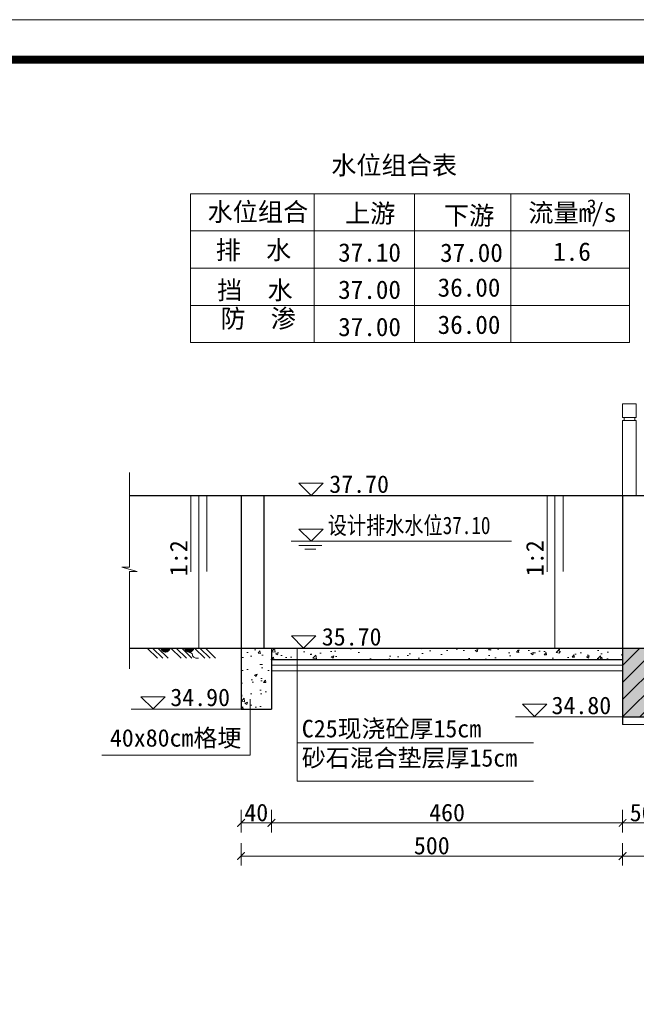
# Model space of a CAD drawing. Extents: x -27255 to 1448651, y 31034 to 8081248.
# Tile 79 of 198: x 583265 to 583346, y 3860567 to 3860696. Entities that reach past the tile are written whole.
import ezdxf
from ezdxf.enums import TextEntityAlignment as Align

# ---------------------------------------------------------------- set-up
doc = ezdxf.new("R2010")
doc.units = 0
doc.layers.get('0').update_dxf_attribs({"linetype": 'CONTINUOUS'})
for name, color, linetype, lineweight in [('0.09折线', 6, 'CONTINUOUS', 9), ('0.09标注线', 3, 'CONTINUOUS', 9), ('0.13填充', 8, 'CONTINUOUS', 9), ('0.13文字', 3, 'CONTINUOUS', 13), ('0.30粗线', 7, 'CONTINUOUS', 30), ('图框', 7, 'CONTINUOUS', 20), ('细实线', 3, 'CONTINUOUS', 20)]:
    doc.layers.add(name, color=color, linetype=linetype, lineweight=lineweight)
doc.styles.add('-仿宋_GB2312', font='FangSong_GB2312.ttf')
doc.styles.get("Standard").update_dxf_attribs({"font": 'rs.shx', "bigfont": 'hztxt.shx'})
doc.dimstyles.get("Standard").update_dxf_attribs({"dimtxt": 0.18, "dimasz": 0.18, "dimexe": 0.18, "dimexo": 0.0625, "dimgap": 0.09, "dimtad": 0, "dimtih": 1, "dimtoh": 1, "dimdec": 4, "dimzin": 0, "dimdsep": 46, "dimtxsty": 'Standard', "dimcen": 0.09, "dimadec": 0, "dimazin": 0, "dimtfac": 1, "dimtdec": 4, "dimtofl": 0, "dimtmove": 0, "dimatfit": 3, "dimfxl": 1, "dimtolj": 1, "dimtzin": 0, "dimarcsym": 0})

# ---------------------------------------------------------------- blocks, each defined once
blk = doc.blocks.new('d4trtg')
at = {"lineweight": 0}
blk.add_line((653868.4, 3902577.3), (658071.2, 3902577.3), dxfattribs=at)
at = {"lineweight": 0, "const_width": 10}
blk.add_lwpolyline([(654118.6, 3902527.3), (658021.2, 3902527.3), (658021.2, 3899655.4), (654118.6, 3899655.4)], close=True, dxfattribs=at)
blk = doc.blocks.new('_ARCHTICK')
at = {"color": 0, "linetype": 'ByBlock', "const_width": 0.15}
blk.add_lwpolyline([(-0.5, -0.5), (0.5, 0.5)], dxfattribs=at)

msp = doc.modelspace()

# ---------------------------------------------------------------- hatches: boundary and pattern name
at = {"layer": '0.13填充'}
h = msp.add_hatch(color=7, dxfattribs=at)
edge = h.paths.add_edge_path()
edge.add_ellipse((583284.00544, 3860613.94128), major_axis=(0, -0.73325), ratio=0.964264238, start_angle=-79.1227045, end_angle=79.1227045, ccw=False)
edge.add_line((583283.31109, 3860613.80291), (583284.69978, 3860613.80291))
h = msp.add_hatch(color=7, dxfattribs=at)
edge = h.paths.add_edge_path()
edge.add_ellipse((583287.11548, 3860613.94128), major_axis=(0, -0.73325), ratio=0.964264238, start_angle=-79.1227045, end_angle=79.1227045, ccw=False)
edge.add_line((583286.42113, 3860613.80291), (583287.80983, 3860613.80291))
at = {"layer": '0.13文字', "lineweight": 13}
h = msp.add_hatch(dxfattribs=at)
h.set_pattern_fill('AR-CONC', color=256, scale=0.02, style=0)
h.set_pattern_definition([(50, (583293.9007, 3860605.8025), (3.6437, -0.3188), [0.381, -4.191]), (355, (583293.9007, 3860605.8025), (-0.7049, 3.8211), [0.3048, -3.3528]), (100.45, (583294.2043, 3860605.776), (2.9389, 3.5023), [0.3238, -3.5618]), (46.184, (583293.9007, 3860606.8185), (5.4216, -0.8408), [0.5715, -6.2865]), (96.636, (583294.3525, 3860606.7484), (4.748, 4.9485), [0.4857, -5.3427]), (351.184, (583293.9007, 3860606.8185), (4.748, 4.9485), [0.4572, -5.0292]), (21, (583294.4087, 3860606.5645), (3.0323, -2.0453), [0.381, -4.191]), (326, (583294.4087, 3860606.5645), (1.236, 3.6838), [0.3048, -3.3528]), (71.45, (583294.6613, 3860606.394), (4.2683, 1.6385), [0.3238, -3.5618]), (37.5, (583293.9007, 3860605.8025), (0.06177, 1.6911), [0, -3.31216, 0, -3.4036, 0, -3.3655]), (7.5, (583293.9007, 3860605.8025), (1.3364, 2.0036), [0, -1.94056, 0, -3.23596, 0, -1.2827]), (327.5, (583292.7678, 3860605.8025), (2.71181, -0.11457), [0, -1.27, 0, -3.9624, 0, -5.2578]), (317.5, (583292.2598, 3860605.8025), (2.9626, 0.50853), [0, -1.651, 0, -2.63144, 0, -3.7338])])
h.paths.add_polyline_path([(583297.90066, 3860613.80246), (583293.90066, 3860613.80246), (583293.90066, 3860605.80246), (583297.90066, 3860605.80246)])
h = msp.add_hatch(dxfattribs=at)
h.set_pattern_fill('AR-CONC', color=256, scale=0.02, style=0)
h.set_pattern_definition([(50, (583297.9007, 3860612.3025), (3.6437, -0.31878), [0.381, -4.191]), (355, (583297.9007, 3860612.3025), (-0.70486, 3.82113), [0.3048, -3.3528]), (100.451, (583298.2043, 3860612.276), (2.93885, 3.50233), [0.3238, -3.5618]), (46.184, (583297.9007, 3860613.3185), (5.4216, -0.84085), [0.5715, -6.2865]), (96.636, (583298.3525, 3860613.2484), (4.7481, 4.9485), [0.4857, -5.3427]), (351.184, (583297.9007, 3860613.3185), (4.7481, 4.9485), [0.4572, -5.0292]), (21, (583298.4087, 3860613.0645), (3.0323, -2.04531), [0.381, -4.191]), (326, (583298.4087, 3860613.0645), (1.23604, 3.68376), [0.3048, -3.3528]), (71.451, (583298.6613, 3860612.894), (4.26833, 1.63846), [0.3238, -3.5618]), (37.5, (583297.9007, 3860612.3025), (0.061772, 1.6911), [0, -3.31216, 0, -3.4036, 0, -3.3655]), (7.5, (583297.9007, 3860612.3025), (1.33639, 2.00361), [0, -1.94056, 0, -3.23596, 0, -1.2827]), (327.5, (583296.7678, 3860612.3025), (2.71181, -0.114575), [0, -1.27, 0, -3.9624, 0, -5.2578]), (317.5, (583296.2598, 3860612.3025), (2.96258, 0.50853), [0, -1.651, 0, -2.63144, 0, -3.7338])])
h.paths.add_polyline_path([(583301.24883, 3860613.80246), (583301.24883, 3860612.30246), (583343.90066, 3860612.30246), (583343.90066, 3860613.80246), (583323.90066, 3860613.80246)])
h.paths.add_polyline_path([(583301.24883, 3860612.30246), (583301.24883, 3860613.80246), (583297.90066, 3860613.80246), (583297.90066, 3860612.30246)])
h = msp.add_hatch(dxfattribs=at)
h.set_pattern_fill('AR-CONC', color=256, scale=0.02, style=0)
h.set_pattern_definition([(50, (583343.9007, 3860604.8025), (3.64369, -0.31878), [0.381, -4.191]), (355, (583343.9007, 3860604.8025), (-0.70486, 3.82113), [0.3048, -3.3528]), (100.451, (583344.2043, 3860604.776), (2.93885, 3.50233), [0.3238, -3.5618]), (46.184, (583343.9007, 3860605.8185), (5.42158, -0.84085), [0.5715, -6.2865]), (96.6356, (583344.3525, 3860605.7484), (4.74808, 4.9485), [0.4857, -5.3427]), (351.184, (583343.9007, 3860605.8185), (4.7481, 4.9485), [0.4572, -5.0292]), (21, (583344.4087, 3860605.5645), (3.0323, -2.04531), [0.381, -4.191]), (326, (583344.4087, 3860605.5645), (1.23604, 3.68376), [0.3048, -3.3528]), (71.4514, (583344.6613, 3860605.394), (4.26833, 1.63846), [0.3238, -3.5618]), (37.5, (583343.9007, 3860604.8025), (0.061772, 1.691101), [0, -3.31216, 0, -3.4036, 0, -3.3655]), (7.5, (583343.9007, 3860604.8025), (1.336393, 2.003611), [0, -1.94056, 0, -3.23596, 0, -1.2827]), (327.5, (583342.7678, 3860604.8025), (2.711812, -0.114575), [0, -1.27, 0, -3.9624, 0, -5.2578]), (317.5, (583342.2598, 3860604.8025), (2.962584, 0.50853), [0, -1.651, 0, -2.63144, 0, -3.7338])])
h.paths.add_polyline_path([(583462.16917, 3860613.80246), (583368.90066, 3860613.80246), (583343.90066, 3860613.80246), (583343.90066, 3860604.80246), (583348.90066, 3860604.80246), (583353.90066, 3860609.80246), (583373.90066, 3860609.80246), (583378.90066, 3860604.80246), (583383.90066, 3860604.80246), (583388.90066, 3860604.80246), (583393.90066, 3860608.80246), (583453.90066, 3860608.80246), (583458.90066, 3860604.80246), (583463.86066, 3860604.80246), (583463.86066, 3860604.80487), (583463.86153, 3860604.80487), (583463.86933, 3860611.39035)])
h = msp.add_hatch(dxfattribs=at)
h.set_pattern_fill('ANSI31', color=256, scale=0.5, style=0)
h.set_pattern_definition([(45, (583343.9007, 3860604.8025), (-1.122532, 1.122532), [])])
h.paths.add_polyline_path([(583393.90066, 3860608.80246), (583453.90066, 3860608.80246), (583458.90066, 3860604.80246), (583463.86066, 3860604.80246), (583463.86066, 3860604.80487), (583463.86153, 3860604.80487), (583463.86933, 3860611.39035), (583462.16917, 3860613.80246), (583368.90066, 3860613.80246), (583343.90066, 3860613.80246), (583343.90066, 3860604.80246), (583348.90066, 3860604.80246), (583353.90066, 3860609.80246), (583373.90066, 3860609.80246), (583378.90066, 3860604.80246), (583383.90066, 3860604.80246), (583388.90066, 3860604.80246)])

# ---------------------------------------------------------------- linework, layer by layer
at = {"layer": '0.09折线', "color": 4}
for p, q in [((583343.90066, 3860644.00246, -5.8678), (583343.90066, 3860645.80246, -5.8678)), ((583343.90066, 3860645.80246, -5.8678), (583345.70066, 3860645.80246, -5.8678)), ((583343.90066, 3860644.00246, -5.8678), (583343.90066, 3860645.80246, -5.8678)), ((583343.90066, 3860645.80246, -5.8678), (583345.70066, 3860645.80246, -5.8678)), ((583343.90066, 3860644.00246, -5.8678), (583343.90066, 3860645.80246, -5.8678)), ((583343.90066, 3860645.80246, -5.8678), (583345.70066, 3860645.80246, -5.8678)), ((583345.70066, 3860644.00246, -5.8678), (583345.70066, 3860645.80246, -5.8678)), ((583345.70066, 3860644.00246, -5.8678), (583345.70066, 3860645.80246, -5.8678)), ((583345.70066, 3860644.00246, -5.8678), (583345.70066, 3860645.80246, -5.8678)), ((583343.90066, 3860644.00246, -5.8678), (583345.70066, 3860644.00246, -5.8678)), ((583343.90066, 3860644.00246, -5.8678), (583345.70066, 3860644.00246, -5.8678)), ((583343.90066, 3860644.00246, -5.8678), (583345.70066, 3860644.00246, -5.8678)), ((583344.10066, 3860643.60246, -5.8678), (583344.10066, 3860644.00246, -5.8678)), ((583344.10066, 3860643.60246, -5.8678), (583344.10066, 3860644.00246, -5.8678)), ((583344.10066, 3860643.60246, -5.8678), (583344.10066, 3860644.00246, -5.8678)), ((583345.50066, 3860643.60246, -5.8678), (583345.50066, 3860644.00246, -5.8678)), ((583345.50066, 3860643.60246, -5.8678), (583345.50066, 3860644.00246, -5.8678)), ((583345.50066, 3860643.60246, -5.8678), (583345.50066, 3860644.00246, -5.8678)), ((583343.90066, 3860643.60246, -5.8678), (583345.70066, 3860643.60246, -5.8678)), ((583343.90066, 3860643.60246, -5.8678), (583343.90066, 3860633.80246, -5.8678)), ((583343.90066, 3860643.60246, -5.8678), (583345.70066, 3860643.60246, -5.8678)), ((583343.90066, 3860643.60246, -5.8678), (583343.90066, 3860633.80246, -5.8678)), ((583343.90066, 3860643.60246, -5.8678), (583345.70066, 3860643.60246, -5.8678)), ((583343.90066, 3860643.60246, -5.8678), (583343.90066, 3860633.80246, -5.8678)), ((583345.70066, 3860633.80246, -5.8678), (583345.70066, 3860643.60246, -5.8678)), ((583345.70066, 3860633.80246, -5.8678), (583345.70066, 3860643.60246, -5.8678)), ((583345.70066, 3860633.80246, -5.8678), (583345.70066, 3860643.60246, -5.8678))]:
    msp.add_line(p, q, dxfattribs=at)
at = {"layer": '0.09标注线', "color": 7}
for p, q in [((583287.27036, 3860673.33469), (583344.79685, 3860673.33469)), ((583287.27036, 3860673.33469), (583287.27036, 3860653.82626)), ((583303.49152, 3860673.33469), (583303.49152, 3860653.82626)), ((583316.61643, 3860673.33469), (583316.61643, 3860653.82626)), ((583329.27511, 3860673.33469), (583329.27511, 3860653.82626)), ((583344.79685, 3860673.33469), (583344.79685, 3860653.82626)), ((583287.27036, 3860668.45758), (583312.16343, 3860668.45758)), ((583312.16343, 3860668.45758), (583344.79685, 3860668.45758)), ((583287.27036, 3860663.58047), (583312.16343, 3860663.58047)), ((583312.16343, 3860663.58047), (583344.79685, 3860663.58047)), ((583287.27036, 3860658.70337), (583312.16343, 3860658.70337)), ((583287.27036, 3860658.70337), (583312.16343, 3860658.70337)), ((583312.16343, 3860658.70337), (583344.79685, 3860658.70337)), ((583312.16343, 3860658.70337), (583344.79685, 3860658.70337)), ((583287.27036, 3860653.82626), (583344.79685, 3860653.82626))]:
    msp.add_line(p, q, dxfattribs=at)
at = {"layer": '0.09标注线'}
for p, q in [((583303.0769, 3860633.80246, -5.8678), (583301.4769, 3860635.40246, -5.8678)), ((583304.6769, 3860635.40246, -5.8678), (583301.4769, 3860635.40246, -5.8678)), ((583304.6769, 3860635.40246, -5.8678), (583303.0769, 3860633.80246, -5.8678)), ((583303.07975, 3860627.80246, -5.8678), (583301.47975, 3860629.40246, -5.8678)), ((583304.67975, 3860629.40246, -5.8678), (583301.47975, 3860629.40246, -5.8678)), ((583304.67975, 3860629.40246, -5.8678), (583303.07975, 3860627.80246, -5.8678)), ((583300.47571, 3860627.80246, -5.8678), (583329.33454, 3860627.80246, -5.8678)), ((583301.46948, 3860627.22871, -5.8678), (583304.49401, 3860627.22871, -5.8678)), ((583302.26057, 3860626.76643, -5.8678), (583302.98174, 3860626.76643, -5.8678)), ((583303.70291, 3860626.76643, -5.8678), (583302.98174, 3860626.76643, -5.8678)), ((583302.09941, 3860613.80246, -5.8678), (583300.49941, 3860615.40246, -5.8678)), ((583303.69941, 3860615.40246, -5.8678), (583300.49941, 3860615.40246, -5.8678)), ((583303.69941, 3860615.40246, -5.8678), (583302.09941, 3860613.80246, -5.8678)), ((583301.24883, 3860596.36114, -5.8678), (583301.24883, 3860613.80246, -5.8678)), ((583297.90066, 3860611.55246), (583343.90066, 3860611.55246)), ((583297.90066, 3860610.80246), (583343.90066, 3860610.80246)), ((583282.37327, 3860605.83543, -5.8678), (583280.77327, 3860607.43543, -5.8678)), ((583283.97327, 3860607.43543, -5.8678), (583280.77327, 3860607.43543, -5.8678)), ((583283.97327, 3860607.43543, -5.8678), (583282.37327, 3860605.83543, -5.8678)), ((583293.90066, 3860605.80246, -5.8678), (583279.5226, 3860605.80246, -5.8678)), ((583332.37327, 3860604.83543, -5.8678), (583330.77327, 3860606.43543, -5.8678)), ((583333.97327, 3860606.43543, -5.8678), (583330.77327, 3860606.43543, -5.8678)), ((583333.97327, 3860606.43543, -5.8678), (583332.37327, 3860604.83543, -5.8678)), ((583343.90066, 3860604.80246), (583329.85775, 3860604.80246)), ((583343.90066, 3860603.80246), (583349.31487, 3860603.80246)), ((583301.24883, 3860601.3842, -5.8678), (583332.2206, 3860601.3842, -5.8678)), ((583275.67684, 3860599.76117), (583295.10106, 3860599.76117)), ((583301.24883, 3860596.36114, -5.8678), (583332.2206, 3860596.36114, -5.8678))]:
    msp.add_line(p, q, dxfattribs=at)
at = {"layer": '0.13文字', "linetype": 'Continuous', "lineweight": 13}
msp.add_line((582175.00285, 3860696.12935), (587865.89025, 3860696.12935), dxfattribs=at)
msp.add_line((582175.00285, 3860696.12935), (587865.89025, 3860696.12935), dxfattribs=at)
at = {"layer": '0.13文字', "lineweight": 13}
msp.add_line((583295.10106, 3860599.76117), (583295.10106, 3860607.10643), dxfattribs=at)
at = {"layer": '0.30粗线'}
for p, q in [((583279.27335, 3860633.80246, -5.8678), (583323.90066, 3860633.80246, -5.8678)), ((583293.90066, 3860633.80246, -5.8678), (583293.90066, 3860605.80246, -5.8678)), ((583296.90066, 3860633.80246, -5.8678), (583296.90066, 3860613.80246, -5.8678)), ((583303.90066, 3860633.80246, -5.8678), (583383.90066, 3860633.80246, -5.8678)), ((583343.90066, 3860633.80246), (583343.90066, 3860603.80246)), ((583279.27335, 3860613.80246), (583343.90066, 3860613.80246)), ((583297.90066, 3860613.80246, -5.8678), (583297.90066, 3860605.80246, -5.8678)), ((583323.90066, 3860613.80246), (583383.90066, 3860613.80246)), ((583297.90066, 3860612.30246), (583343.90066, 3860612.30246)), ((583293.90066, 3860605.80246, -5.8678), (583297.90066, 3860605.80246, -5.8678)), ((583343.90066, 3860604.80246), (583348.90066, 3860604.80246))]:
    msp.add_line(p, q, dxfattribs=at)
at = {"layer": '细实线', "color": 3, "lineweight": 15}
for p, q in [((583279.27335, 3860636.78551, -5.8678), (583279.27335, 3860624.4168, -5.8678)), ((583287.33574, 3860633.80246, -5.8678), (583287.33574, 3860623.80246, -5.8678)), ((583288.35444, 3860633.80246, -5.8678), (583288.35444, 3860613.80246, -5.8678)), ((583289.44113, 3860633.80246, -5.73288), (583289.44113, 3860623.836, -5.31091)), ((583334.01154, 3860633.80246, -5.8678), (583334.01154, 3860623.80246, -5.8678)), ((583335.03024, 3860633.80246, -5.8678), (583335.03024, 3860613.80246, -5.8678)), ((583336.11693, 3860633.80246, -5.73288), (583336.11693, 3860623.836, -5.31091)), ((583278.2695, 3860624.4168, -5.8678), (583279.27335, 3860624.4168, -5.8678)), ((583280.27721, 3860623.85272, -5.8678), (583278.2695, 3860624.4168, -5.8678)), ((583279.27335, 3860623.85272, -5.8678), (583279.27335, 3860611.09701, -5.8678)), ((583279.27335, 3860623.85272, -5.8678), (583280.27721, 3860623.85272, -5.8678))]:
    msp.add_line(p, q, dxfattribs=at)
at = {"layer": '细实线', "color": 7, "ltscale": 5}
for p, q in [((583281.59585, 3860613.80291), (583282.93687, 3860612.46189)), ((583282.30544, 3860613.80291), (583283.64647, 3860612.46189)), ((583283.01504, 3860613.80291), (583284.35606, 3860612.46189)), ((583284.70589, 3860613.80291), (583286.04691, 3860612.46189)), ((583285.41549, 3860613.80291), (583286.75651, 3860612.46189)), ((583286.12508, 3860613.80291), (583287.46611, 3860612.46189)), ((583287.81594, 3860613.80291), (583289.15696, 3860612.46189)), ((583288.52553, 3860613.80291), (583289.86655, 3860612.46189)), ((583289.23513, 3860613.80291), (583290.57615, 3860612.46189))]:
    msp.add_line(p, q, dxfattribs=at)
at = {"layer": '细实线', "color": 7, "lineweight": 20, "ltscale": 5, "start_tangent": (0.999064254, 0.043250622), "end_tangent": (0.999505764, -0.031436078)}
msp.add_spline([(583287.14616, 3860613.21149), (583287.447, 3860613.09533), (583287.52435, 3860612.96674), (583287.56289, 3860612.79312), (583287.69593, 3860612.63214), (583287.8951, 3860612.53139), (583288.31594, 3860612.46189)], degree=3, dxfattribs=at)

# ---------------------------------------------------------------- block references
at = {"layer": '图框', "xscale": 0.1049999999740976, "yscale": 0.1050000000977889, "zscale": 0.105}
msp.add_blockref('d4trtg', (514564.59433, 3450925.50866), dxfattribs=at)

# ---------------------------------------------------------------- texts
at = {"layer": '0.09标注线', "color": 7, "style": '-仿宋_GB2312'}
msp.add_text('3', height=1.88117, dxfattribs=at).set_placement((583339.84529, 3860671.634), align=Align.MIDDLE)
at = {"layer": '0.09标注线', "style": '-仿宋_GB2312', "width": 0.8}
msp.add_text('设计排水水位37.10', height=2.3, dxfattribs=at).set_placement((583305.26843, 3860628.73054, -5.8678))
at = {"layer": '0.09标注线', "char_height": 2.3, "style": '-仿宋_GB2312'}
for s, insert, width, attachment_point in [('37.70', (583313.28861, 3860636.43696, -5.8678), 17.074029, 3), ('35.70', (583312.31112, 3860616.43696, -5.8678), 17.074029, 3), ('34.90', (583292.46021, 3860608.50079, -5.8678), 17.074029, 3), ('34.80', (583342.41244, 3860607.44698, -5.8678), 17.074029, 3), ('40x80cm格埂', (583276.71617, 3860603.1911, -5.8678), 36.0624874, 1)]:
    msp.add_mtext(s, dxfattribs=dict(at, insert=insert, width=width, attachment_point=attachment_point))
at = {"layer": '0.09标注线', "insert": (583301.87033, 3860604.40405, -0.81423), "char_height": 2.3, "attachment_point": 1, "style": '-仿宋_GB2312'}
msp.add_mtext('C25现浇砼厚15cm\\P砂石混合垫层厚15cm', dxfattribs=at)
at = {"layer": '0.13文字', "color": 7, "style": '-仿宋_GB2312'}
for s, p in [('水位组合', (583289.51294, 3860669.74342)), ('上游', (583307.52273, 3860669.55301)), ('下游', (583320.48028, 3860669.26582)), ('排  水', (583290.58308, 3860664.74375)), ('37.10', (583306.63176, 3860664.42639)), ('37.00', (583319.98357, 3860664.3931)), ('1.6', (583334.8034, 3860664.542)), ('挡  水', (583290.77369, 3860659.49021)), ('37.00', (583306.63176, 3860659.54929)), ('36.00', (583319.66591, 3860659.83773)), ('37.00', (583306.63176, 3860654.67218)), ('36.00', (583319.66591, 3860654.96063))]:
    msp.add_text(s, height=2.4192, dxfattribs=at).set_placement(p)
msp.add_text('流量m/s', height=2.4192, dxfattribs=at).set_placement((583337.3184, 3860670.72494), align=Align.MIDDLE)
at = {"layer": '0.13文字', "color": 7, "char_height": 2.4192, "style": '-仿宋_GB2312'}
for s, insert, width, attachment_point in [('水位组合表', (583322.21705, 3860678.2701, -1.85427), 22.7634568, 3), ('防  渗', (583291.20866, 3860658.18933), 12.2993718, 1)]:
    msp.add_mtext(s, dxfattribs=dict(at, insert=insert, width=width, attachment_point=attachment_point))
at = {"layer": '细实线', "color": 3, "lineweight": 15, "char_height": 2.3, "width": 17.074029, "attachment_point": 9, "rotation": 90, "style": '-仿宋_GB2312'}
for insert in [(583286.91094, 3860627.9226, -5.53234), (583333.58673, 3860627.9226, -5.53234)]:
    msp.add_mtext('1:2', dxfattribs=dict(at, insert=insert))

# ---------------------------------------------------------------- dimensions: what is measured, and where the dimension line sits
at = {"layer": '0.13文字', "lineweight": 13}
for base, p1, p2 in [((583297.90066, 3860590.89521), (583293.90066, 3860605.80246, -5.8678), (583297.90066, 3860605.80246, -5.8678)), ((583343.90066, 3860586.56183), (583293.90066, 3860605.80246, -5.8678), (583343.90066, 3860604.80246)), ((583343.90066, 3860590.89521), (583297.90066, 3860605.80246, -5.8678), (583343.90066, 3860604.80246)), ((583348.90066, 3860590.89521), (583343.90066, 3860604.80246), (583348.90066, 3860604.80246)), ((583383.90066, 3860586.56183), (583343.90066, 3860604.80246), (583383.90066, 3860604.80246))]:
    msp.add_linear_dim(base=base, p1=p1, p2=p2, dimstyle='Standard', override={"dimtxt": 2.3, "dimasz": 1, "dimexe": 1.25, "dimexo": 1.5, "dimgap": 0.2, "dimtad": 1, "dimtih": 0, "dimtoh": 0, "dimdec": 0, "dimlfac": 10, "dimtxsty": '-仿宋_GB2312', "dimblk": 'ARCHTICK', "dimtdec": 0, "dimtix": 1, "dimtofl": 1, "dimtmove": 2, "dimfxl": 1.7, "dimfxlon": 1, "dimlwd": 9, "dimlwe": 9}, dxfattribs=at).render()

doc.saveas('drawing.dxf')
